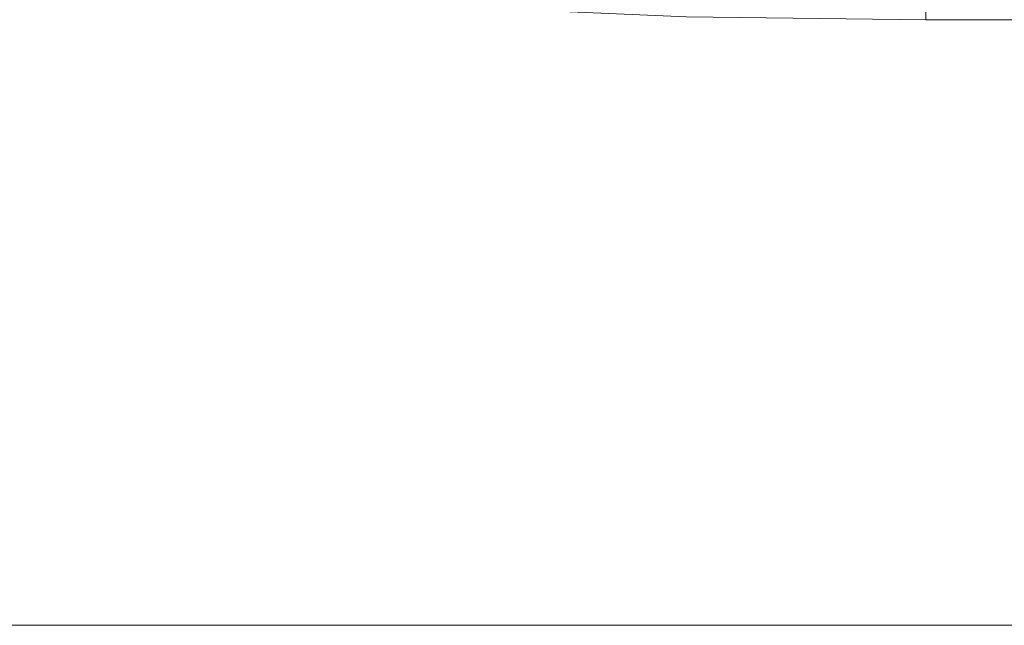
# Model space of a CAD drawing. Header units: centimetres. Extents: x -62 to 63, y 4 to 6.
# Tile 148 of 256: x -19.686 to -19.523, y 4.3 to 4.4. Entities that reach past the tile are written whole.
import ezdxf

# ---------------------------------------------------------------- set-up
doc = ezdxf.new("R2010")
doc.units = ezdxf.units.CM
doc.header["$LTSCALE"] = 2.54
doc.layers.add('Lucido design-1', color=7, linetype='Continuous')

# ---------------------------------------------------------------- blocks, each defined once
blk = doc.blocks.new('Gruppo-4-1')
at = {"color": 7, "linetype": 'Continuous', "lineweight": 9}
blk.add_3dface([(-61.85145, 5.90021, -2276.22217), (-61.85145, 4.30021, -2276.22217), (62.97838, 4.30021, -2276.22217), (62.97838, 5.90021, -2276.22217)], dxfattribs=at)
for points, invisible_edges in [([(-19.70174, 4.40859, -2277.02217), (-19.64009, 4.40348, -2277.02217), (-61.85145, 4.30021, -2277.02217)], 10), ([(-61.85145, 4.30021, -2277.02217), (-19.64009, 4.40348, -2277.02217), (-19.57579, 4.40068, -2277.02217)], 9), ([(20.66318, 4.40334, -2277.0221), (20.66318, 4.40021, -2277.02217), (-19.53626, 4.40021, -2277.02217), (-19.53626, 4.40334, -2277.0221)], 8), ([(-61.85145, 4.30021, -2277.02217), (-19.57579, 4.40068, -2277.02217), (-19.53626, 4.40021, -2277.02217)], 9), ([(-19.53626, 4.40021, -2277.02217), (20.66318, 4.40021, -2277.02217), (62.97838, 4.30021, -2277.02217), (-61.85145, 4.30021, -2277.02217)], 10), ([(62.97838, 4.29704, -2276.22224), (62.97838, 4.30021, -2276.22217), (-61.85145, 4.30021, -2276.22217), (-61.85145, 4.29704, -2276.22224)], 8), ([(-61.85145, 4.29704, -2277.0221), (-61.85145, 4.30021, -2277.02217), (62.97838, 4.30021, -2277.02217), (62.97838, 4.29704, -2277.0221)], 8)]:
    blk.add_3dface(points, dxfattribs=dict(at, invisible_edges=invisible_edges))
blk = doc.blocks.new('Gruppo-5-1')
at = {"color": 7}
blk.add_blockref('Gruppo-4-1', (0, 0), dxfattribs=at)

msp = doc.modelspace()

# ---------------------------------------------------------------- block references
at = {"layer": 'Lucido design-1', "color": 7}
msp.add_blockref('Gruppo-5-1', (0, 0), dxfattribs=at)

doc.saveas('drawing.dxf')
